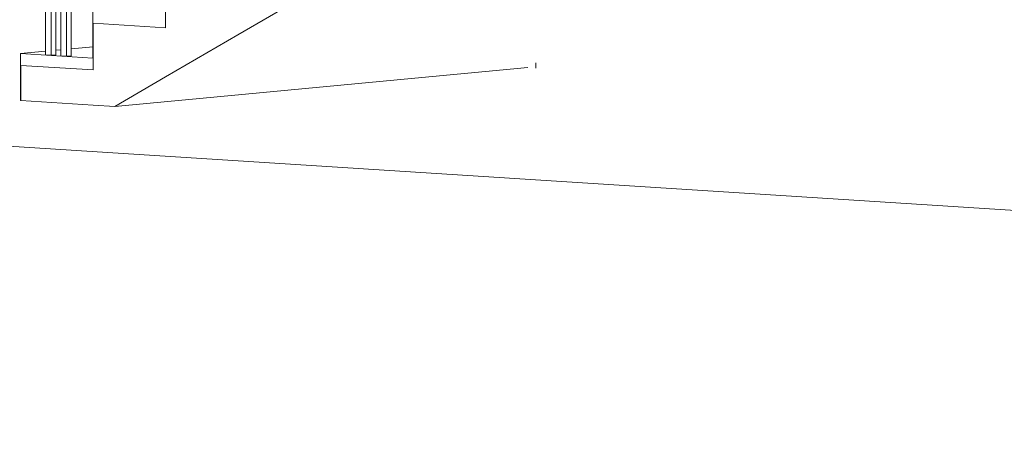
# Model space of a CAD drawing. Header units: millimetres. Extents: x -784 to 360321, y -10607 to 16514.
# Tile 41 of 95: x 246697 to 250055, y -4971 to -3528. Entities that reach past the tile are written whole.
import ezdxf

# ---------------------------------------------------------------- set-up
doc = ezdxf.new("R2010")
doc.units = ezdxf.units.MM
for name, color, linetype, lineweight, true_color in [('A-FLOR-HRAL', 7, 'Continuous', 18, 0x7f7f7f), ('A-WALL', 7, 'Continuous', 18, 0x7f7f7f), ('S-STRS', 7, 'Continuous', 18, 0x7f7f7f)]:
    doc.layers.add(name, color=color, linetype=linetype, lineweight=lineweight, true_color=true_color)
doc.layers.add('C-TOPO', color=7, linetype='Continuous', lineweight=5)

# ---------------------------------------------------------------- blocks, each defined once
blk = doc.blocks.new('Poręcz - 25mm-1777628-_3D_ Kopia 1')
at = {"layer": 'A-FLOR-HRAL', "color": 7, "lineweight": 5}
for p, q in [((21487, -1653.5), (21467.7, -1664.7)), ((21467.7, -2789.2), (21467.7, -1664.7)), ((21502.9, -1652), (21487, -1653.5)), ((21487, -2790.4), (21487, -1653.5)), ((21502.9, -2788.9), (21502.9, -1652)), ((21467.7, -2789.2), (21487, -2790.4)), ((21487, -2790.4), (21502.9, -2788.9))]:
    blk.add_line(p, q, dxfattribs=at)
blk = doc.blocks.new('Poręcz - 25mm-1777626-_3D_ Kopia 1')
at = {"layer": 'A-FLOR-HRAL', "color": 7, "lineweight": 5}
for p, q in [((19952.8, -2546.4), (19933.5, -2557.6)), ((19968.7, -2544.9), (19952.8, -2546.4)), ((19952.8, -3649.6), (19952.8, -2546.4)), ((19968.7, -3648.2), (19968.7, -2544.9)), ((19933.5, -3648.4), (19933.5, -2557.6)), ((19933.5, -3648.4), (19952.8, -3649.6)), ((19952.8, -3649.6), (19968.7, -3648.2))]:
    blk.add_line(p, q, dxfattribs=at)
blk = doc.blocks.new('Poręcz - Poręcz-1834836-_3D_ Kopia 1')
for name, p in [('Poręcz - 25mm-1777628-_3D_ Kopia 1', (-1482.1, -862.6)), ('Poręcz - 25mm-1777626-_3D_ Kopia 1', (0, 0))]:
    blk.add_blockref(name, p)

msp = doc.modelspace()

# ---------------------------------------------------------------- linework, layer by layer
at = {"layer": 'A-WALL', "lineweight": 9}
msp.add_line((248457, -3676.1), (248457, -3693.4), dxfattribs=at)
at = {"layer": 'C-TOPO'}
msp.add_line((262504.7, -4970.9), (218249.8, -2147.8), dxfattribs=at)
at = {"layer": 'S-STRS', "color": 7, "lineweight": 5}
for p, q in [((247194.1, -3556.2), (247194.1, -3396.7)), ((247194.1, -3556.2), (247194.1, -3396.7)), ((247441.1, -3579.6), (247688.1, -3435.9)), ((246946.5, -3500.5), (246946.5, -3660)), ((246947.1, -3540.4), (247194.1, -3556.2)), ((246947.1, -3699.9), (246947.1, -3540.4)), ((246947.1, -3699.9), (246947.1, -3540.4)), ((246947.1, -3540.4), (247194.1, -3556.2)), ((247194.1, -3723.4), (247441.1, -3579.6)), ((246872.1, -3628), (246947.1, -3621)), ((246699.5, -3644.3), (246784.9, -3636.2)), ((246699.5, -3644.3), (246699.5, -3803.8)), ((246946.5, -3660), (246699.5, -3644.3)), ((246820, -3632.9), (246837, -3631.3)), ((246700.1, -3684.2), (246947.1, -3699.9)), ((246700.1, -3803.8), (246700.1, -3684.2)), ((246700.1, -3803.8), (246700.1, -3684.2)), ((246700.1, -3684.2), (246947.1, -3699.9)), ((248430.1, -3691.7), (247020.7, -3824.3)), ((247020.7, -3824.3), (247194.1, -3723.4)), ((246699.5, -3803.8), (246700.1, -3803.8)), ((246700.1, -3803.8), (246947.1, -3819.6)), ((246947.1, -3819.6), (247020.7, -3824.3))]:
    msp.add_line(p, q, dxfattribs=at)

# ---------------------------------------------------------------- block references
at = {"layer": 'A-FLOR-HRAL', "color": 7, "lineweight": 5}
msp.add_blockref('Poręcz - Poręcz-1834836-_3D_ Kopia 1', (226851.3, 0), dxfattribs=at)

doc.saveas('drawing.dxf')
